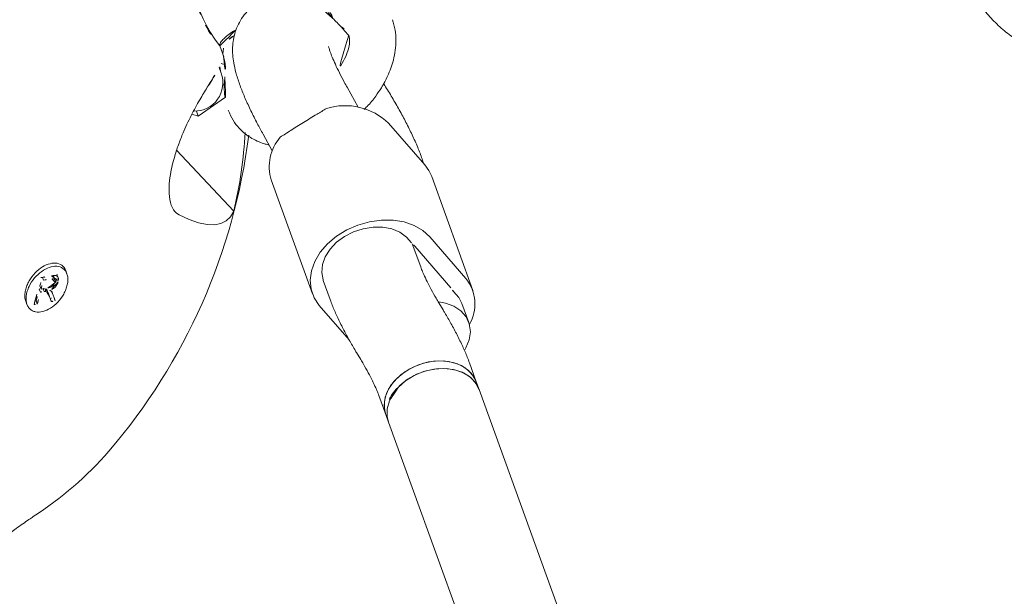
# Model space of a CAD drawing. Extents: x 5459245 to 5462690, y 5971016 to 5972523.
# Tile 127 of 198: x 5462451.6074 to 5462451.7711, y 5972213.1733 to 5972213.2693. Entities that reach past the tile are written whole.
import ezdxf

# ---------------------------------------------------------------- set-up
doc = ezdxf.new("R2010")
doc.units = 0
doc.layers.add('A_MAŁA ARCHITEKTURA', color=195, linetype='CONTINUOUS', lineweight=9)

# ---------------------------------------------------------------- blocks, each defined once
blk = doc.blocks.new('A$C43995eb0')
at = {"layer": 'A_MAŁA ARCHITEKTURA', "linetype": 'Continuous'}
for p, q in [((2416.399635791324, -808.4595757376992), (2290.938534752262, -942.8037695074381)), ((2302.632240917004, -953.7242656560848), (2438.686950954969, -808.0363976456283)), ((2290.938534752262, -942.8037695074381), (2290.021923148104, -943.7852804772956)), ((2290.021923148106, -943.785280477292), (2287.719872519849, -946.2503244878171)), ((2281.789001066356, -949.3914501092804), (2279.500424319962, -951.842066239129)), ((2276.734221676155, -951.211139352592), (2263.002761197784, -965.9148361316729)), ((2275.5164206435, -953.1312025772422), (2272.074624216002, -961.6311994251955)), ((2281.879365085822, -954.1373840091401), (2281.15675033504, -955.3005610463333)), ((2301.715629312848, -954.7057766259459), (2302.632240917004, -953.7242656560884)), ((2274.599321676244, -963.1551388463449), (2278.041118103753, -954.6551419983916)), ((2299.413578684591, -957.1708206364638), (2301.715629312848, -954.7057766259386)), ((2277.213413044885, -960.7103513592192), (2274.41237456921, -963.7097133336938)), ((2294.747626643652, -963.7437879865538), (2295.470241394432, -962.5806109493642)), ((2290.589072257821, -972.8067551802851), (2293.439252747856, -965.7678364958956)), ((2261.784960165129, -967.8348993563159), (2258.343163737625, -976.3348962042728)), ((2286.605068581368, -974.0958915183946), (2288.907119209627, -971.6308475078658)), ((2275.639810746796, -989.4305151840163), (2289.371271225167, -974.726818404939)), ((2258.27441844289, -982.0401735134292), (2256.163319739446, -985.201320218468)), ((2247.768936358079, -990.0448582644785), (2247.642639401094, -990.4768030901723)), ((2248.37504793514, -988.8848763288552), (2247.981085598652, -989.8578907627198)), ((2269.468995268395, -994.0872078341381), (2271.212457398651, -991.4765579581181)), ((2278.38937995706, -1005.674839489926), (2283.094082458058, -992.6078174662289)), ((2265.369287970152, -1003.388023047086), (2264.904847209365, -1003.934868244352)), ((2271.692921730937, -1005.060743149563), (2266.835691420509, -1002.452447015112)), ((2262.020840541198, -1004.926206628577), (2262.146536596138, -1005.652601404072)), ((2263.589336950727, -1004.936794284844), (2262.924409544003, -1005.66127674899)), ((2271.692921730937, -1005.060743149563), (2271.075384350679, -1005.718132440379)), ((2271.880905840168, -1006.147099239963), (2271.692921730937, -1005.060743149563)), ((2259.651146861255, -1007.217903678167), (2261.001034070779, -1005.772439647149)), ((2304.992907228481, -1012.5726474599), (2304.615408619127, -1012.983957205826)), ((2308.726250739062, -1013.487484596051), (2309.103801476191, -1013.076118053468)), ((2308.776695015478, -1013.56355057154), (2309.103801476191, -1013.076118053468)), ((2309.512774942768, -1012.661866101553), (2309.890325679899, -1012.250499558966)), ((2306.83634338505, -1013.861113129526), (2306.458792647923, -1014.272479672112)), ((2308.748318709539, -1013.870456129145), (2308.776695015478, -1013.56355057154)), ((2308.854528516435, -1014.743448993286), (2309.202703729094, -1014.364089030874)), ((2309.024515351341, -1014.973037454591), (2309.359077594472, -1014.608509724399)), ((2309.578635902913, -1013.536534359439), (2309.201085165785, -1013.947900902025)), ((2309.202703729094, -1014.364089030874), (2309.359077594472, -1014.608509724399)), ((2311.335184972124, -1015.072832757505), (2311.71273570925, -1014.661466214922)), ((2307.388041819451, -1015.935846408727), (2307.71626843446, -1015.578221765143)), ((2308.833643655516, -1015.638298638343), (2309.211194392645, -1015.22693209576)), ((2309.349456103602, -1015.519453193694), (2309.727006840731, -1015.108086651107)), ((2312.173057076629, -1016.578694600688), (2312.550680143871, -1016.167249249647))]:
    blk.add_line(p, q, dxfattribs=at)
at = {"layer": 'A_MAŁA ARCHITEKTURA', "linetype": 'Continuous', "flags": 128}
for points in [[(2290.938534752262, -942.8037695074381), (2290.340410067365, -943.6113273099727), (2289.84424519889, -944.8366757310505), (2289.672640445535, -946.2222828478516), (2289.833619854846, -947.703359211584), (2290.319656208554, -949.2106513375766), (2291.108022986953, -950.6736799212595), (2292.161857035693, -952.024035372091), (2293.431882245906, -953.1985765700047), (2294.858713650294, -954.1423832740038), (2296.375634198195, -954.8113241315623), (2297.91171437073, -955.1741202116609), (2299.395128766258, -955.2138075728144), (2300.756514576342, -954.9285304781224), (2301.932214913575, -954.3316281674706), (2302.632240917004, -953.7242656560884)], [(2296.784206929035, -954.9399583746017), (2295.255167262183, -954.3499783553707), (2293.797623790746, -953.4754847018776), (2292.479729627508, -952.3573677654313), (2291.363108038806, -951.0479094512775), (2290.499971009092, -949.6083385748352), (2289.930677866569, -948.1059678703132), (2289.681848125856, -946.6110465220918), (2289.765116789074, -945.1934753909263), (2290.17659030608, -943.9195385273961), (2290.897028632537, -942.8488038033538), (2290.937353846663, -942.805034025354)], [(2290.021923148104, -943.7852804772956), (2289.423798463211, -944.5928382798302), (2288.927633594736, -945.818186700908), (2288.756028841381, -947.2037938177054), (2288.917008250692, -948.6848701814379), (2289.4030446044, -950.192162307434), (2290.191411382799, -951.6551908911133), (2291.245245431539, -953.0055463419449), (2292.51527064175, -954.1800875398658), (2293.94210204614, -955.1238942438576), (2295.459022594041, -955.7928351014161), (2296.995102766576, -956.1556311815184), (2298.478517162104, -956.1953185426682), (2299.839902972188, -955.9100414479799), (2301.015603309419, -955.3131391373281), (2301.715629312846, -954.7057766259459)], [(2289.136249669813, -945.1816900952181), (2289.786908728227, -944.0585350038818), (2290.021923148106, -943.785280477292)], [(2301.715629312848, -954.7057766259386), (2301.516229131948, -954.9060126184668), (2300.454635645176, -955.6491284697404), (2299.178612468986, -956.0928191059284), (2297.747825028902, -956.2163380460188), (2296.229175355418, -956.0139096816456), (2294.693673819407, -955.4949993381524), (2293.213118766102, -954.6838706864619), (2291.856739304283, -953.6184512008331), (2290.687958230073, -952.348558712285), (2289.761426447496, -950.9335719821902), (2289.120467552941, -949.4396542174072), (2288.795052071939, -947.9366593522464), (2288.80039607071, -946.4948657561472), (2289.136249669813, -945.1816900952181)], [(2286.175539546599, -947.904784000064), (2285.756805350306, -947.8808886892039), (2284.326017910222, -948.0044076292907), (2283.049994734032, -948.4480982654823), (2281.988401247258, -949.1912141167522), (2281.190876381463, -950.199007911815), (2280.694711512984, -951.4243563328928), (2280.523106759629, -952.8099634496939), (2280.684086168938, -954.2910398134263), (2280.994718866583, -955.3570930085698)], [(2279.500424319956, -951.8420662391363), (2278.838690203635, -952.7631206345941), (2278.38073941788, -953.9786826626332)], [(2272.074624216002, -961.6311994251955), (2271.65251998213, -963.1580564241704), (2271.560033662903, -964.8232032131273), (2271.800314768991, -966.5699352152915), (2272.365180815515, -968.3387695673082), (2273.235395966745, -970.0694707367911), (2274.381326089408, -971.7031017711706), (2275.763947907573, -973.184031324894), (2277.336177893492, -974.4618281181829), (2279.044475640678, -975.4929783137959), (2280.830667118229, -976.2423673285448), (2282.633925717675, -976.6844756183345), (2284.392843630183, -976.8042477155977), (2286.047523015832, -976.5976049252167), (2287.541615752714, -976.0715842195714), (2288.824242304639, -975.2440986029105), (2289.851724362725, -974.1433271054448), (2290.589072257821, -972.8067551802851)], [(2286.605068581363, -974.0958915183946), (2286.517381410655, -974.1871229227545), (2285.510050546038, -974.9507998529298), (2284.289920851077, -975.4316685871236), (2282.911632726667, -975.6081946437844), (2281.436909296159, -975.4724727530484), (2279.931792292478, -975.030580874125), (2278.463684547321, -974.3023080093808), (2277.098331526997, -973.3202680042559), (2275.896877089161, -972.1284390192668), (2274.913125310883, -970.7801940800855), (2274.191131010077, -969.3359109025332), (2273.763226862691, -967.8602680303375), (2273.648575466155, -966.4193483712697), (2273.852311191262, -965.0776798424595), (2274.36531025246, -963.8953456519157)], [(2263.002761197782, -965.9148361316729), (2262.326741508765, -966.7851565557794), (2261.784960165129, -967.8348993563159)], [(2283.094082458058, -992.6078174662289), (2284.17115816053, -992.6645317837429), (2285.114455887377, -992.988909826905), (2285.920320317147, -993.5796946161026), (2286.585628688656, -994.4345968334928), (2287.107802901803, -995.5503036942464), (2287.484819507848, -996.9224917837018), (2287.715217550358, -998.5458438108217), (2287.798104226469, -1000.414069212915)], [(2260.941818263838, -1005.833362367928), (2260.571138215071, -1006.126700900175), (2259.692385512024, -1006.458601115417)], [(2248.866337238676, -1008.13762432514), (2248.610522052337, -1008.903076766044), (2248.45043473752, -1009.746152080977), (2248.422059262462, -1010.56610746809), (2248.55867387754, -1011.453920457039), (2248.914131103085, -1012.359528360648), (2249.513220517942, -1013.198836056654), (2250.332319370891, -1013.874956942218), (2251.364920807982, -1014.330927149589), (2252.343709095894, -1014.480478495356), (2253.233971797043, -1014.409158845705), (2254.023541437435, -1014.178046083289), (2254.715227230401, -1013.832019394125), (2255.342795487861, -1013.387667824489), (2256.004406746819, -1012.778533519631), (2256.92275437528, -1011.71631248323), (2257.64844215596, -1010.725284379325), (2258.38649055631, -1009.588398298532), (2259.053759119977, -1008.433481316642), (2259.636703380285, -1007.284599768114), (2259.688979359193, -1007.165339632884), (2259.688979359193, -1007.165339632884)], [(2309.512774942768, -1012.661866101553), (2309.415159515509, -1012.764310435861), (2309.317343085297, -1012.866972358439), (2309.219326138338, -1012.969851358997), (2309.121109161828, -1013.072946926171), (2309.071201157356, -1013.125336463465)], [(2309.890325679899, -1012.250499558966), (2309.792710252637, -1012.352943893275), (2309.694893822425, -1012.455605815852), (2309.596876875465, -1012.558484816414), (2309.498659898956, -1012.661580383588), (2309.400243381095, -1012.764892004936), (2309.301627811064, -1012.868419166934), (2309.202813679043, -1012.972161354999), (2309.103801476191, -1013.076118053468)], [(2309.697460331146, -1013.410457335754), (2309.773308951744, -1013.331094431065), (2309.849043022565, -1013.251855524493), (2309.924662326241, -1013.172740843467), (2310.000166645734, -1013.093750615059), (2310.075555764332, -1013.014885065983), (2310.150829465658, -1012.936144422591), (2310.225987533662, -1012.857528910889), (2310.301029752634, -1012.779038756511)]]:
    blk.add_lwpolyline(points, dxfattribs=at)
at = {"layer": 'A_MAŁA ARCHITEKTURA', "linetype": 'Continuous'}
for centre, radius, start, end in [((2281.684986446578, -955.8710991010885), 6.749684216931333, 86.87342511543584, 156.050607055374), ((2282.355527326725, -956.3977380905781), 4.653038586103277, 148.6753113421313, 158.0061467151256), ((2298.720734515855, -949.5813285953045), 5.697811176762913, 250.1309123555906, 313.3367926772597), ((2279.253325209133, -965.0335648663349), 5.018788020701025, 158.020253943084, 166.8917439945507), ((2268.377532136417, -979.3587092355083), 10.48007606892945, 163.2300492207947, 224.2171533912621), ((2270.392075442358, -983.9993720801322), 7.552220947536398, 256.2844831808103, 314.0160521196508), ((2304.775581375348, -1090.159546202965), 100.0000000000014, 76.50676543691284, 109.9252493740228), ((2300.034994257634, -1062.466507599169), 71.88345483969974, 103.6312334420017, 114.2001008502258), ((2313.289000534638, -1051.718365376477), 60.63739010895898, 60.09490895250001, 75.85376071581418), ((2267.042360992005, -1008.105967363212), 4.686900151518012, 25.36119377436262, 137.4543988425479), ((2259.190894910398, -1002.523132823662), 3.967291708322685, 236.4475356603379, 277.2619741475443), ((2262.070006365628, -1049.119623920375), 43.46615278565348, 84.21382775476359, 91.46159056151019), ((2237.597296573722, -996.8535845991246), 24.47640259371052, 325.0680239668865, 335.6006974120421), ((2250.684802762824, -1006.764409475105), 8.096513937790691, 306.8478260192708, 329.5397635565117), ((2242.452466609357, -1065.195259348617), 85.18710207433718, 37.62407550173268, 38.074274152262), ((2242.830017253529, -1064.783892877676), 85.18710219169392, 37.62407550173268, 38.07427415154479), ((2235.157501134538, -1068.689771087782), 89.44400401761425, 35.98835917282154, 37.13697892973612), ((2236.02573334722, -1068.193921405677), 88.9266252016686, 36.27599250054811, 37.10021260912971), ((2236.889353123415, -1068.205592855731), 89.65036096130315, 36.22427776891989, 36.95896668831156), ((2236.697067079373, -1068.50802317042), 90.47057710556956, 36.17449864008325, 36.56743094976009), ((2365.179136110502, -1257.017302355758), 248.1834146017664, 102.4408141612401, 102.9106942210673), ((2236.936002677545, -1069.279636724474), 92.599699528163, 35.81309270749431, 36.1450141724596), ((2366.288391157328, -1263.495565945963), 254.4293083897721, 103.0509910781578, 103.3968087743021), ((2366.369236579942, -1261.539416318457), 252.3639255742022, 102.4348473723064, 103.4827570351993), ((2366.665942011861, -1263.084199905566), 254.4293089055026, 103.0509910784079, 103.3968087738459), ((2236.002379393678, -1069.152114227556), 90.86394219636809, 36.17492215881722, 36.36753442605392), ((2364.801585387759, -1257.428668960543), 248.1834146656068, 102.4408141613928, 102.9106942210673), ((2236.90640695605, -1069.437547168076), 92.16922029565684, 36.02860976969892, 36.14536357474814)]:
    blk.add_arc(centre, radius, start, end, dxfattribs=at)
for points, knots in [([(2178.679446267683, -909.5142953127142), (2179.239934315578, -909.4810671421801), (2180.605028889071, -909.4001383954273), (2182.746652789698, -908.9798713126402), (2185.058780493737, -908.2273359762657), (2187.269940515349, -907.1781788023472), (2189.353940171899, -905.8524455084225), (2191.28550595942, -904.2643029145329), (2193.040185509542, -902.4328713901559), (2194.594510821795, -900.3800323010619), (2195.926546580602, -898.1315444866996), (2197.016637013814, -895.7167993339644), (2197.848132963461, -893.1683986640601), (2198.407913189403, -890.5213606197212), (2198.686582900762, -887.8123055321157), (2198.678561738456, -885.0786769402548), (2198.381626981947, -882.358690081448), (2197.798283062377, -879.6898871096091), (2196.930784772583, -877.1130811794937), (2196.044709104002, -875.1874320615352), (2195.445719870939, -874.1387636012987), (2195.290125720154, -873.8663602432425)], [0, 0, 0, 0, 0.03726672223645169, 0.09076482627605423, 0.1442405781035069, 0.1978420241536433, 0.2516983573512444, 0.3059073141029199, 0.3605267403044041, 0.4155721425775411, 0.4710214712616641, 0.5268263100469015, 0.5829262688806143, 0.6392622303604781, 0.6957849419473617, 0.7524575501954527, 0.8092524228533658, 0.8661364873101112, 0.9230755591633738, 0.980018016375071, 1, 1, 1, 1]), ([(2287.719872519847, -946.2503244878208), (2287.503194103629, -946.4871654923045), (2286.878219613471, -947.1702957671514), (2285.822104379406, -948.4492665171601), (2284.558639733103, -950.1176158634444), (2283.330718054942, -951.8766217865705), (2282.445257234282, -953.2314185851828), (2281.979629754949, -953.976865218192), (2281.879365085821, -954.1373840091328)], [0, 0, 0, 0, 0.1124753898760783, 0.3244174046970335, 0.5451294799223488, 0.7549250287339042, 0.9472274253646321, 1, 1, 1, 1]), ([(2281.156750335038, -955.3005610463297), (2280.998936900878, -955.5519228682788), (2280.541258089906, -956.2809037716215), (2279.773829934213, -957.4308912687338), (2278.894602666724, -958.6628331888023), (2278.125677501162, -959.6583502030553), (2277.56414772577, -960.3276225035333), (2277.308559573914, -960.6065255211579), (2277.213413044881, -960.7103513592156)], [0, 0, 0, 0, 0.1100787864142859, 0.3192423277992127, 0.5256911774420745, 0.7265094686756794, 0.8981890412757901, 1, 1, 1, 1]), ([(2295.470241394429, -962.5806109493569), (2295.62805482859, -962.3292491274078), (2296.085733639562, -961.6002682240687), (2296.853161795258, -960.4502807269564), (2297.732389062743, -959.2183388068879), (2298.501314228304, -958.2228217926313), (2299.062844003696, -957.5535494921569), (2299.318432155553, -957.2746464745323), (2299.413578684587, -957.170820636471)], [0, 0, 0, 0, 0.110078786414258, 0.3192423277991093, 0.5256911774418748, 0.7265094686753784, 0.8981890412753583, 1, 1, 1, 1]), ([(2288.907119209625, -971.6308475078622), (2289.123797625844, -971.3940065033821), (2289.748772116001, -970.7108762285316), (2290.804887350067, -969.4319054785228), (2292.068351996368, -967.7635561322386), (2293.29627367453, -966.0045502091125), (2294.181734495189, -964.6497534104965), (2294.647361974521, -963.904306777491), (2294.747626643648, -963.7437879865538)], [0, 0, 0, 0, 0.1124753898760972, 0.3244174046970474, 0.5451294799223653, 0.7549250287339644, 0.9472274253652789, 1, 1, 1, 1]), ([(2261.679069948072, -968.0964100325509), (2261.479949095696, -968.287298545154), (2260.827562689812, -968.9127130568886), (2259.712716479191, -970.200608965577), (2258.318841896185, -971.9186456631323), (2256.927733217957, -973.7947855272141), (2255.580548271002, -975.7338099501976), (2254.281072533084, -977.7366710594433), (2253.368104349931, -979.1995328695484), (2252.915147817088, -979.9865617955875), (2252.857768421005, -980.086260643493)], [0, 0, 0, 0, 0.06848816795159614, 0.2243901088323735, 0.3870863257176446, 0.5400950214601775, 0.6883550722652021, 0.8342256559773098, 0.9790001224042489, 1, 1, 1, 1]), ([(2258.163807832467, -981.022604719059), (2257.945278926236, -980.9433117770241), (2257.004767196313, -980.6020482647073), (2255.473014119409, -980.3152772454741), (2253.450698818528, -980.0525743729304), (2251.183036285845, -980.0091636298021), (2248.371776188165, -980.3620223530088), (2245.893108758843, -981.2454353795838), (2243.966007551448, -982.4049337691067), (2243.132656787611, -983.196094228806), (2242.70617410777, -983.6009852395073)], [0, 0, 0, 0, 0.03846612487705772, 0.1655517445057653, 0.2606419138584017, 0.3859887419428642, 0.554354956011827, 0.7621423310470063, 0.8782719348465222, 1, 1, 1, 1]), ([(2256.163319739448, -985.201320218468), (2255.980125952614, -985.4729815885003), (2255.452078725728, -986.2560323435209), (2254.595221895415, -987.4556720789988), (2253.642903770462, -988.7043974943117), (2252.832777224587, -989.6860325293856), (2252.19699310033, -990.390719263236), (2251.77155475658, -990.8202592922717), (2251.531936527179, -991.0293562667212), (2251.537876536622, -991.0244204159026), (2251.53998059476, -991.0226720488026)], [0, 0, 0, 0, 0.08808606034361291, 0.2539038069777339, 0.4168170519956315, 0.5746823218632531, 0.7086588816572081, 0.8307889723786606, 0.9400624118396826, 1, 1, 1, 1]), ([(2268.601434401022, -991.3362410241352), (2268.03342159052, -990.9973699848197), (2266.8980226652, -990.3200017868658), (2264.673413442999, -989.0358926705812), (2262.610470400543, -987.7171136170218), (2261.384300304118, -986.9790245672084), (2260.866442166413, -986.6673015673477)], [0, 0, 0, 0, 0.2660063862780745, 0.53171928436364, 0.80222729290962, 1, 1, 1, 1]), ([(2248.304822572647, -988.9288522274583), (2248.60751696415, -988.6760852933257), (2249.092049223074, -988.2714734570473), (2250.374763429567, -987.8707224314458), (2251.726195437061, -987.7117808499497), (2253.050887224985, -987.7227498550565), (2253.924838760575, -987.9102618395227), (2254.193378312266, -987.9678787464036)], [0, 0, 0, 0, 0.3013773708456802, 0.4824240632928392, 0.6836474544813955, 0.9027941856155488, 1, 1, 1, 1]), ([(2244.883925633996, -995.9740929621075), (2245.498334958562, -995.1969367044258), (2246.843961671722, -993.4948755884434), (2247.38450941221, -991.4288058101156), (2247.678244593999, -990.3060976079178)], [0, 0, 0, 0, 0.4565971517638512, 1, 1, 1, 1]), ([(2247.981085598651, -989.8578907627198), (2247.855437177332, -990.1835315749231), (2247.4607135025, -991.2065300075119), (2246.901905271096, -992.9221639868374), (2246.479486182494, -994.7226141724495), (2246.293272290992, -996.3668233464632), (2246.292987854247, -997.7470958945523), (2246.479689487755, -999.1464911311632), (2246.887122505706, -1000.545944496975), (2247.536844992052, -1001.898746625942), (2248.429296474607, -1003.144780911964), (2249.581370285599, -1004.261497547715), (2250.950545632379, -1005.154759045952), (2252.455230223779, -1005.759781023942), (2253.952853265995, -1006.062499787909), (2255.399174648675, -1006.104220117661), (2256.766078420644, -1005.925852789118), (2258.037933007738, -1005.566281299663), (2259.219781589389, -1005.056887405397), (2260.351035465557, -1004.404275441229), (2261.521676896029, -1003.557966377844), (2262.796094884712, -1002.443070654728), (2264.140441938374, -1001.063940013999), (2265.542051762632, -999.4453304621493), (2266.918335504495, -997.7004009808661), (2268.242335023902, -995.8949536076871), (2269.082846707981, -994.6562801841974), (2269.4689952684, -994.0872078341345)], [0, 0, 0, 0, 0.02679567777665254, 0.08417844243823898, 0.1485792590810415, 0.1870779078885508, 0.2226605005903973, 0.2565405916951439, 0.2898497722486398, 0.3230707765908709, 0.356357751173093, 0.3897380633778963, 0.4265445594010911, 0.4611931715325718, 0.4940496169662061, 0.5256818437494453, 0.5566081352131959, 0.5874282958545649, 0.6190335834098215, 0.6529739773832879, 0.6920682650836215, 0.7415305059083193, 0.7990579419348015, 0.8508728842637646, 0.904969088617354, 0.9563408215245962, 0.9999999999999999, 0.9999999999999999, 0.9999999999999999, 0.9999999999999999]), ([(2268.562206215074, -1001.056591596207), (2268.954572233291, -1000.576270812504), (2269.706926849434, -999.6552645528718), (2270.577547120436, -997.8001509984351), (2270.97786191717, -995.9270456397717), (2270.944516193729, -994.1921456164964), (2270.810108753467, -993.1607440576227), (2270.665584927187, -992.5942164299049), (2270.610433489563, -992.378024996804)], [0, 0, 0, 0, 0.1950946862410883, 0.374090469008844, 0.670606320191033, 0.8161620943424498, 0.9298459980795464, 1, 1, 1, 1]), ([(2355.625694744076, -1004.086102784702), (2355.694985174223, -1004.117976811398), (2355.999505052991, -1004.258057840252), (2355.725021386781, -1004.311174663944), (2354.849357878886, -1004.154300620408), (2353.687832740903, -1003.820375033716), (2352.45384198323, -1003.403419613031), (2350.746563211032, -1002.741763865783), (2348.636489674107, -1001.807758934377), (2346.376740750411, -1000.699734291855), (2344.695882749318, -999.8065254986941), (2343.773295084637, -999.2948146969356), (2343.520666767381, -999.1546950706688)], [0, 0, 0, 0, 0.05857682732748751, 0.2574353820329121, 0.4156019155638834, 0.4957822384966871, 0.5757473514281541, 0.6710354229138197, 0.7669075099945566, 0.8520805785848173, 0.9594958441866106, 1, 1, 1, 1]), ([(2263.848026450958, -1004.107857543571), (2264.632301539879, -1003.781898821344), (2266.444172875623, -1003.028852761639), (2267.795031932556, -1001.771072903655), (2268.561166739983, -1001.057727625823)], [0, 0, 0, 0, 0.43285363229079, 0.9999999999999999, 0.9999999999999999, 0.9999999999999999, 0.9999999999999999]), ([(2287.798104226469, -1000.414069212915), (2287.738301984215, -1000.812626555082), (2287.618186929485, -1001.613143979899), (2286.411675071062, -1002.91773796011), (2284.551839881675, -1004.013927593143), (2282.17180086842, -1004.919046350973), (2279.646536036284, -1005.516595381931), (2277.153264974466, -1005.882141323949), (2274.544788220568, -1006.109370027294), (2271.707948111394, -1006.180520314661), (2268.853469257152, -1006.085518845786), (2267.22938070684, -1005.943092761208), (2266.452098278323, -1005.874928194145)], [0, 0, 0, 0, 0.09401902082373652, 0.1888407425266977, 0.2709307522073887, 0.3446243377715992, 0.4512182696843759, 0.5316437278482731, 0.6122297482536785, 0.7449470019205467, 0.8779326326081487, 0.9999999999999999, 0.9999999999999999, 0.9999999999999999, 0.9999999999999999]), ([(2260.952458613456, -1005.822769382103), (2261.380166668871, -1005.45295537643), (2262.144129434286, -1004.792401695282), (2263.319311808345, -1004.31995321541), (2263.836562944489, -1004.112007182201)], [0, 0, 0, 0, 0.5598545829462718, 1, 1, 1, 1]), ([(2263.379346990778, -1005.165592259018), (2263.206610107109, -1005.277867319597), (2262.927388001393, -1005.459355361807), (2262.586485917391, -1005.709476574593), (2262.456478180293, -1005.804863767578)], [0, 0, 0, 0, 0.6186361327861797, 1, 1, 1, 1]), ([(2259.615686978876, -1007.184934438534), (2259.59781955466, -1007.219924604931), (2259.543338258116, -1007.326616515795), (2259.170685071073, -1007.332676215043), (2258.652163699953, -1007.249816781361), (2258.11625324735, -1007.110498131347), (2257.204997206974, -1006.70710998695), (2256.469430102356, -1006.303999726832), (2256.108348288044, -1006.027885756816), (2256.051576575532, -1005.98447326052)], [0, 0, 0, 0, 0.1243632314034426, 0.3792079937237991, 0.4030348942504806, 0.5928583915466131, 0.7755793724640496, 0.9647150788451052, 1, 1, 1, 1]), ([(2312.276894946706, -1016.420217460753), (2312.083803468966, -1016.550828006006), (2311.698576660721, -1016.811402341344), (2310.953778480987, -1017.063936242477), (2310.146039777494, -1017.207680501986), (2309.019388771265, -1017.237182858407), (2307.614506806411, -1016.985399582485), (2306.166349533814, -1016.344405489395), (2305.073393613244, -1015.452111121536), (2304.45708221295, -1014.395985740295), (2304.44494711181, -1013.458247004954), (2304.795550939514, -1012.768331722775), (2305.238066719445, -1012.305017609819), (2305.84625413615, -1011.930527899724), (2306.57953358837, -1011.663383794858), (2307.396362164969, -1011.519050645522), (2308.527227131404, -1011.484140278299), (2309.935592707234, -1011.721292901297), (2311.390906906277, -1012.352370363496), (2312.485700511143, -1013.246123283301), (2313.008204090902, -1014.141525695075), (2313.109432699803, -1014.887510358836), (2313.014188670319, -1015.441238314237), (2312.757933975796, -1015.973034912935), (2312.437420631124, -1016.270989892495), (2312.276894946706, -1016.420217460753)], [0, 0, 0, 0, 0.03134351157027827, 0.06253181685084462, 0.09380258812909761, 0.1251432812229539, 0.1874595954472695, 0.2500585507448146, 0.3123841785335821, 0.3746623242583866, 0.4367766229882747, 0.4681117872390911, 0.4993121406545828, 0.5306226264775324, 0.5619460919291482, 0.5932962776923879, 0.6248095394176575, 0.6873753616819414, 0.749905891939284, 0.8124357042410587, 0.8747345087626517, 0.9060142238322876, 0.9373593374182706, 0.968627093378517, 1, 1, 1, 1]), ([(2312.156768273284, -1016.563317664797), (2312.076261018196, -1016.655457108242), (2311.857592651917, -1016.905720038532), (2311.308514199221, -1017.216424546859), (2310.578148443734, -1017.477666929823), (2309.76436448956, -1017.618942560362), (2308.637763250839, -1017.648445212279), (2307.233218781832, -1017.39562646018), (2305.785577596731, -1016.753713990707), (2304.695897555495, -1015.862574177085), (2304.074699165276, -1014.804225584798), (2304.081073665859, -1013.875333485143), (2304.348402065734, -1013.273621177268), (2304.566530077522, -1013.061408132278), (2304.630998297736, -1012.998688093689)], [0, 0, 0, 0, 0.03647737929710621, 0.09907739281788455, 0.1619154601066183, 0.2247116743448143, 0.2872909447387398, 0.4124162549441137, 0.5374877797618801, 0.6623744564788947, 0.7869692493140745, 0.9113589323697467, 0.9738019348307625, 0.9999999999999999, 0.9999999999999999, 0.9999999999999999, 0.9999999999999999]), ([(2306.461764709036, -1014.690402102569), (2306.368644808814, -1014.561399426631), (2306.183036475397, -1014.304268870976), (2306.040956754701, -1013.95150344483), (2306.130605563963, -1013.672257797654), (2306.296532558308, -1013.490733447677), (2306.53052336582, -1013.342397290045), (2306.728150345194, -1013.28612591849), (2306.827079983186, -1013.257957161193)], [0, 0, 0, 0, 0.2506040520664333, 0.4995087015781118, 0.6243602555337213, 0.7494713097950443, 0.8745884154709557, 1, 1, 1, 1]), ([(2306.827079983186, -1013.257957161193), (2306.918849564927, -1013.240721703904), (2307.102731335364, -1013.20618644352), (2307.393998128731, -1013.20876546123), (2307.678408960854, -1013.247816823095), (2308.033675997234, -1013.350734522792), (2308.413375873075, -1013.55764826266), (2308.636504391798, -1013.766031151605), (2308.748318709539, -1013.870456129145)], [0, 0, 0, 0, 0.1249589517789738, 0.2503844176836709, 0.3755973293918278, 0.5005717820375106, 0.7497261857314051, 1, 1, 1, 1]), ([(2305.856114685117, -1013.991022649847), (2305.879275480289, -1013.962560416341), (2305.952685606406, -1013.87234692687), (2306.155658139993, -1013.754772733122), (2306.351495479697, -1013.69782902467), (2306.44952924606, -1013.66932370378)], [0, 0, 0, 0, 0.1871160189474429, 0.5930802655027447, 1, 1, 1, 1]), ([(2306.462650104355, -1014.275651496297), (2306.439686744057, -1014.302355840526), (2306.385656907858, -1014.36518773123), (2306.354745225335, -1014.474553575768), (2306.380279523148, -1014.550587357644), (2306.391919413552, -1014.585247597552)], [0, 0, 0, 0, 0.2868432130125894, 0.6749052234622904, 1, 1, 1, 1]), ([(2306.44952924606, -1013.66932370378), (2306.541410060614, -1013.651891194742), (2306.72551471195, -1013.616961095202), (2307.015106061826, -1013.622508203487), (2307.21737157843, -1013.641839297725), (2307.313260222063, -1013.669895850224), (2307.320775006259, -1013.672094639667)], [0, 0, 0, 0, 0.3235227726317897, 0.6482533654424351, 0.9724336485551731, 1, 1, 1, 1]), ([(2307.164071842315, -1013.691970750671), (2307.105741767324, -1013.708628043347), (2306.989259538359, -1013.741891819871), (2306.853684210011, -1013.832026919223), (2306.768252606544, -1013.944471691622), (2306.7262110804, -1014.110478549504), (2306.789798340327, -1014.321613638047), (2306.897829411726, -1014.475346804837), (2306.951981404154, -1014.552407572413)], [0, 0, 0, 0, 0.125005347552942, 0.2496293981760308, 0.3746117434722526, 0.499948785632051, 0.7493427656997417, 1, 1, 1, 1]), ([(2308.525935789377, -1014.303948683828), (2308.456628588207, -1014.214751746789), (2308.318941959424, -1014.03755189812), (2308.080685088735, -1013.838733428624), (2307.828664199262, -1013.724841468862), (2307.61299103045, -1013.673202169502), (2307.383206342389, -1013.654629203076), (2307.237162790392, -1013.679515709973), (2307.164071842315, -1013.691970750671)], [0, 0, 0, 0, 0.250608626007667, 0.4978625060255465, 0.6229763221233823, 0.7489378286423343, 0.8743500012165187, 1, 1, 1, 1]), ([(2309.206929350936, -1013.953058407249), (2309.111325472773, -1014.055294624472), (2308.943332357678, -1014.234941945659), (2308.778789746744, -1014.516702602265), (2308.810503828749, -1014.693698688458), (2308.825152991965, -1014.775455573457)], [0, 0, 0, 0, 0.4154256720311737, 0.7299772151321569, 1, 1, 1, 1]), ([(2309.697460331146, -1013.410457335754), (2309.561079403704, -1013.554743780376), (2309.351793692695, -1013.776161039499), (2309.155966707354, -1014.105132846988), (2309.187936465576, -1014.282267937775), (2309.202703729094, -1014.364089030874)], [0, 0, 0, 0, 0.5016404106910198, 0.7698009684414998, 0.9999999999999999, 0.9999999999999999, 0.9999999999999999, 0.9999999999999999])]:
    blk.add_open_spline(points, degree=3, knots=knots, dxfattribs=at)

msp = doc.modelspace()

# ---------------------------------------------------------------- block references
at = {"layer": 'A_MAŁA ARCHITEKTURA', "xscale": 0.001, "yscale": 0.001, "zscale": 0.001, "rotation": 242.9301705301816}
msp.add_blockref('A$C43995eb0', (5462453.565801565, 5972214.818660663), dxfattribs=at)

doc.saveas('drawing.dxf')
